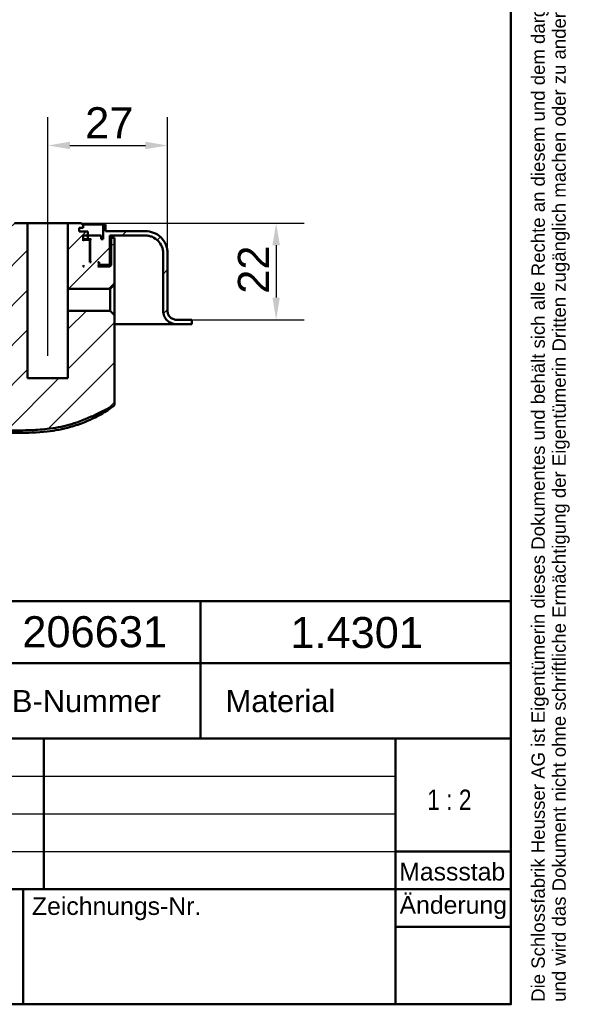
# Model space of a CAD drawing. Header units: millimetres. Extents: x 20 to 833, y 20 to 574.
# Tile 12 of 20: x 709 to 833, y 20 to 242. Entities that reach past the tile are written whole.
import ezdxf
from ezdxf.enums import TextEntityAlignment as Align

# ---------------------------------------------------------------- set-up
doc = ezdxf.new("R2010")
doc.units = ezdxf.units.MM
doc.header["$LTSCALE"] = 2
for name, color, linetype, lineweight in [('Bemaßungen(DIN)', 7, 'Continuous', 25), ('Mittellinie(DIN)', 7, 'Continuous', 25), ('Sichtbare Kanten(DIN)', 7, 'Continuous', 50), ('Skizziergeometrie(DIN)', 7, 'Continuous', 50), ('Skizzierlinie(DIN)', 7, 'Continuous', 25), ('Symbole(DIN)', 7, 'Continuous', 25)]:
    doc.layers.add(name, color=color, linetype=linetype, lineweight=lineweight)
doc.layers.add('Schraffur', color=179, linetype='Continuous', lineweight=9, true_color=0x1e1e47)
doc.styles.add('Aktuell-DIN', font='arial.ttf')
doc.styles.add('STANDARD-DIN~0', font='arial.ttf')
doc.styles.add('Textstil10', font='arial.ttf')
doc.styles.add('Textstil41', font='arial.ttf', dxfattribs={"width": 0.8})
doc.styles.add('Textstil83', font='arial.ttf', dxfattribs={"width": 0.8})
doc.dimstyles.new('CAD-LAN', dxfattribs={"dimscale": 2, "dimtxt": 3.5, "dimasz": 2.5, "dimexe": 3.175, "dimexo": 0, "dimgap": 0.8, "dimtad": 1, "dimrnd": 1e-08, "dimtxsty": 'STANDARD-DIN~0', "dimcen": 0.09, "dimdle": 10, "dimclrd": 250, "dimclre": 250, "dimclrt": 250, "dimadec": 0, "dimazin": 2, "dimtfac": 1, "dimtmove": 0, "dimatfit": 3, "dimfxl": 1, "dimtolj": 1, "dimtzin": 0, "dimlwd": 25, "dimlwe": 25, "dimarcsym": 0})

# ---------------------------------------------------------------- blocks, each defined once
blk = doc.blocks.new('Ränder Standardrahmen')
at = {"layer": 'Skizziergeometrie(DIN)', "flags": 128}
blk.add_lwpolyline([(10, 10), (10, 287), (410, 287), (410, 10), (10, 10)], dxfattribs=at)
blk = doc.blocks.new('Schriftfelder Heusser')
at = {"layer": 'Skizziergeometrie(DIN)'}
for p, q in [((101, 236.92), (291, 236.92)), ((256, 229.92), (256, 236.92)), ((291, 236.92), (291, 229.92)), ((101, 229.92), (291, 229.92)), ((256, 229.92), (256, 221.42)), ((291, 229.92), (291, 191.42)), ((101, 221.42), (291, 221.42)), ((238.35, 221.42), (238.35, 204.42)), ((278, 221.42), (278, 191.42)), ((278, 208.67), (291, 208.67)), ((101, 204.42), (291, 204.42)), ((236, 204.42), (236, 191.42)), ((278, 200.17), (291, 200.17)), ((291, 191.42), (101, 191.42))]:
    blk.add_line(p, q, dxfattribs=at)
at = {"layer": 'Skizzierlinie(DIN)'}
for p, q in [((162.35, 217.17), (278, 217.17)), ((162.35, 212.92), (278, 212.92)), ((162.35, 208.67), (278, 208.67))]:
    blk.add_line(p, q, dxfattribs=at)
at = {"layer": 'Symbole(DIN)', "color": 7, "insert": (293.33, 191.7), "char_height": 1.5, "width": 182.3003, "attachment_point": 1, "rotation": 90, "line_spacing_factor": 0.944221, "style": 'Aktuell-DIN'}
blk.add_mtext('\\fArial|b0|i0;\\H1.5000;Die Schlossfabrik Heusser AG ist Eigentümerin dieses Dokumentes und behält sich alle Rechte an diesem und dem dargestellten Gegenstand vor. Der Empfänger anerkennt diese Rechte\\Pund wird das Dokument nicht ohne schriftliche Ermächtigung der Eigentümerin Dritten zugänglich machen oder zu anderen Zwecken verwenden, zu dem es ihm übergeben worden ist.\\P ', dxfattribs=at)
at = {"layer": 'Symbole(DIN)', "color": 179, "true_color": 0x262659, "style": 'Aktuell-DIN'}
for s, insert, char_height, attachment_point in [('B-Nummer', (234.74, 225.62), 2.489, 4), ('Material', (265.02, 225.62), 2.489, 5), ('\\fArial|b0|i0;\\H2.0000;Massstab', (284.39, 206.37), 2, 5), ('\\fArial|b0|i0;Zeichnungs-Nr.', (237, 203.5), 2, 1)]:
    blk.add_mtext(s, dxfattribs=dict(at, insert=insert, char_height=char_height, attachment_point=attachment_point))
at = {"layer": 'Symbole(DIN)', "color": 179, "true_color": 0x262659, "insert": (284.51, 202.33), "char_height": 2, "width": 12.1143, "attachment_point": 5, "style": 'Aktuell-DIN'}
blk.add_mtext('\\fArial|b0|i0;Änderung', dxfattribs=at)
at = {"layer": 'Symbole(DIN)', "color": 179, "true_color": 0x262659, "style": 'Textstil10'}
blk.add_attdef('ERSTELLUNGSDATUM_001', (217.23, 218.29), '', height=2, dxfattribs=at)
at = {"layer": 'Symbole(DIN)', "color": 179, "true_color": 0x262659}
for tag, height, style, p in [('AUTOR', 2.49, 'Aktuell-DIN', (240.03, 219.26)), ('KONTROLLDATUM', 2, 'Textstil10', (217.42, 215.04)), ('KONTROLLIERT_VON', 2, 'Textstil10', (239.98, 215.05))]:
    blk.add_attdef(tag, text='', height=height, dxfattribs=dict(at, style=style)).set_placement(p, align=Align.MIDDLE_LEFT)
at = {"layer": 'Symbole(DIN)', "color": 7, "style": 'Textstil83', "width": 0.8}
blk.add_attdef('Anfänglicher_Ansichtsmaßstab_001', (281.57, 213.34), '', height=2.3, dxfattribs=at)
at = {"layer": 'Symbole(DIN)', "color": 179, "true_color": 0x262659, "style": 'Textstil10'}
blk.add_attdef('PROJEKT', text='', height=2, dxfattribs=at).set_placement((217.77, 209.72), align=Align.BOTTOM_LEFT)
at = {"layer": 'Symbole(DIN)', "color": 7, "style": 'Textstil41', "width": 0.8}
blk.add_attdef('STATUS', text='', height=5, dxfattribs=at).set_placement((284.53, 195.86), align=Align.MIDDLE_CENTER)
blk = doc.blocks.new('*D24')
at = {"layer": 'Bemaßungen(DIN)', "color": 250, "linetype": 'Continuous', "lineweight": 25, "true_color": 0x3f3f3f, "transparency": 16777216}
for p, q in [((715.57, 201.29), (715.57, 220.17)), ((742.57, 189.49), (742.57, 220.17)), ((720.57, 213.82), (737.57, 213.82))]:
    blk.add_line(p, q, dxfattribs=at)
at = {"layer": 'Bemaßungen(DIN)', "color": 250, "linetype": 'Continuous', "true_color": 0x3f3f3f, "transparency": 16777216}
for points in [[(720.57, 214.66), (720.57, 212.99), (715.57, 213.82)], [(737.57, 214.66), (737.57, 212.99), (742.57, 213.82)]]:
    blk.add_solid(points, dxfattribs=at)
at = {"layer": 'Defpoints', "color": 0, "linetype": 'Continuous', "transparency": 16777216}
for p in [(742.57, 213.82), (715.57, 201.29), (742.57, 189.49)]:
    blk.add_point(p, dxfattribs=at)
at = {"layer": 'Bemaßungen(DIN)', "color": 250, "linetype": 'Continuous', "lineweight": 25, "true_color": 0x3f3f3f, "transparency": 16777216, "insert": (724, 222.45), "char_height": 7, "attachment_point": 1, "style": 'STANDARD-DIN~0'}
blk.add_mtext('\\A1;27', dxfattribs=at)
blk = doc.blocks.new('*D25')
at = {"layer": 'Bemaßungen(DIN)', "color": 250, "linetype": 'Continuous', "lineweight": 25, "true_color": 0x3f3f3f, "transparency": 16777216}
for p, q in [((723.07, 196.29), (773.42, 196.29)), ((767.07, 191.29), (767.07, 179.49)), ((747.07, 174.49), (773.42, 174.49))]:
    blk.add_line(p, q, dxfattribs=at)
at = {"layer": 'Bemaßungen(DIN)', "color": 250, "linetype": 'Continuous', "true_color": 0x3f3f3f, "transparency": 16777216}
for points in [[(766.24, 191.29), (767.91, 191.29), (767.07, 196.29)], [(766.24, 179.49), (767.91, 179.49), (767.07, 174.49)]]:
    blk.add_solid(points, dxfattribs=at)
at = {"layer": 'Defpoints', "color": 0, "linetype": 'Continuous', "transparency": 16777216}
for p in [(723.07, 196.29), (747.07, 174.49), (767.07, 174.49)]:
    blk.add_point(p, dxfattribs=at)
at = {"layer": 'Bemaßungen(DIN)', "color": 250, "linetype": 'Continuous', "lineweight": 25, "true_color": 0x3f3f3f, "transparency": 16777216, "insert": (758.44, 180.36), "char_height": 7, "attachment_point": 1, "rotation": 90, "style": 'STANDARD-DIN~0'}
blk.add_mtext('\\A1;22', dxfattribs=at)

msp = doc.modelspace()

# ---------------------------------------------------------------- hatches: boundary and pattern name
at = {"layer": 'Schraffur'}
h = msp.add_hatch(dxfattribs=at)
h.set_pattern_fill('ANSI31', color=256, scale=50.8, style=0)
h.set_pattern_definition([(45, (0, 0), (-4.49013, 4.49013), [])])
edge = h.paths.add_edge_path()
edge.add_line((741.572, 189.495), (741.572, 176.495))
edge.add_spline(control_points=[(741.572, 176.495), (741.572, 176.286), (741.593, 176.078), (741.678, 175.676), (741.739, 175.483), (741.978, 174.936), (742.206, 174.608), (742.766, 174.068), (743.091, 173.857), (743.805, 173.568), (744.185, 173.495), (744.572, 173.495)], knot_values=[-0.4735831, -0.4735831, -0.4735831, -0.4735831, -0.4108832, -0.4108832, -0.3500812, -0.3500812, -0.2314327, -0.2314327, -0.1160757, -0.1160757, -0.0000071, -0.0000071, -0.0000071, -0.0000071], degree=3, periodic=0)
edge.add_line((744.572, 173.495), (748.072, 173.495))
edge.add_line((748.072, 173.495), (748.072, 174.465))
edge.add_line((748.072, 174.465), (747.072, 174.465))
edge.add_line((747.072, 174.465), (747.072, 174.495))
edge.add_line((747.072, 174.495), (744.572, 174.495))
edge.add_spline(control_points=[(744.572, 174.495), (744.433, 174.495), (744.294, 174.509), (744.026, 174.565), (743.898, 174.606), (743.533, 174.765), (743.315, 174.917), (742.955, 175.291), (742.814, 175.507), (742.621, 175.983), (742.572, 176.237), (742.572, 176.495)], knot_values=[-0.3157143, -0.3157143, -0.3157143, -0.3157143, -0.2739221, -0.2739221, -0.2333875, -0.2333875, -0.1542884, -0.1542884, -0.0773838, -0.0773838, 0, 0, 0, 0], degree=3, periodic=0)
edge.add_line((742.572, 176.495), (742.572, 189.495))
edge.add_spline(control_points=[(742.572, 189.495), (742.572, 189.842), (742.536, 190.189), (742.396, 190.859), (742.293, 191.18), (741.895, 192.093), (741.515, 192.638), (740.582, 193.538), (740.04, 193.891), (738.851, 194.373), (738.217, 194.495), (737.572, 194.495)], knot_values=[-0.7893052, -0.7893052, -0.7893052, -0.7893052, -0.6848053, -0.6848053, -0.5834686, -0.5834686, -0.3857211, -0.3857211, -0.1934595, -0.1934595, 0, 0, 0, 0], degree=3, periodic=0)
edge.add_line((737.572, 194.495), (728.572, 194.495))
edge.add_line((728.572, 194.495), (728.572, 195.995))
edge.add_line((728.572, 195.995), (728.072, 195.995))
edge.add_line((728.072, 195.995), (728.072, 192.695))
edge.add_line((728.072, 192.695), (727.572, 192.695))
edge.add_line((727.572, 192.695), (727.572, 193.495))
edge.add_line((727.572, 193.495), (724.589, 193.495))
edge.add_line((724.589, 193.495), (724.589, 194.395))
edge.add_line((724.589, 194.395), (722.672, 194.395))
edge.add_line((722.672, 194.395), (722.672, 195.195))
edge.add_line((722.672, 195.195), (723.572, 195.195))
edge.add_line((723.572, 195.195), (723.572, 195.795))
edge.add_line((723.572, 195.795), (723.072, 196.295))
edge.add_line((723.072, 196.295), (720.122, 196.295))
edge.add_line((720.122, 196.295), (720.122, 181.453))
edge.add_line((720.122, 181.453), (729.63, 181.453))
edge.add_line((729.63, 181.453), (730.615, 182.438))
edge.add_line((730.615, 182.438), (730.615, 190.495))
edge.add_line((730.615, 190.495), (730.615, 192.995))
edge.add_line((730.615, 192.995), (729.872, 192.995))
edge.add_line((729.872, 192.995), (729.872, 186.795))
edge.add_line((729.872, 186.795), (729.572, 186.495))
edge.add_line((729.572, 186.495), (726.872, 186.495))
edge.add_line((726.872, 186.495), (727.072, 186.695))
edge.add_line((727.072, 186.695), (727.072, 187.295))
edge.add_line((727.072, 187.295), (726.872, 187.495))
edge.add_line((726.872, 187.495), (727.172, 187.495))
edge.add_line((727.172, 187.495), (727.172, 186.995))
edge.add_line((727.172, 186.995), (727.272, 186.895))
edge.add_line((727.272, 186.895), (729.372, 186.895))
edge.add_line((729.372, 186.895), (729.572, 187.095))
edge.add_line((729.572, 187.095), (729.572, 193.495))
edge.add_line((729.572, 193.495), (737.572, 193.495))
edge.add_spline(control_points=[(737.572, 193.495), (737.85, 193.495), (738.127, 193.466), (738.663, 193.353), (738.921, 193.271), (739.65, 192.953), (740.087, 192.649), (740.807, 191.902), (741.089, 191.469), (741.474, 190.518), (741.572, 190.011), (741.572, 189.495)], knot_values=[-0.6314442, -0.6314442, -0.6314442, -0.6314442, -0.5478443, -0.5478443, -0.4667749, -0.4667749, -0.3085769, -0.3085769, -0.1547676, -0.1547676, 0, 0, 0, 0], degree=3, periodic=0)
h.paths.add_polyline_path([(725.072, 187.495), (725.072, 192.295), (724.872, 192.495), (723.772, 192.495), (723.572, 192.295), (723.572, 193.495), (724.572, 193.495), (724.572, 192.695), (725.322, 192.695), (725.122, 192.495), (725.122, 187.695), (725.322, 187.495)], flags=0)
h.paths.add_polyline_path([(723.772, 186.495), (723.572, 186.495), (723.572, 186.695)], flags=0)
edge = h.paths.add_edge_path()
edge.add_line((534.072, 174.495), (534.072, 173.495))
edge.add_line((534.072, 173.495), (548.572, 173.495))
edge.add_spline(control_points=[(548.572, 173.495), (548.781, 173.495), (548.988, 173.516), (549.39, 173.601), (549.583, 173.662), (550.131, 173.901), (550.458, 174.129), (550.998, 174.689), (551.21, 175.014), (551.499, 175.727), (551.572, 176.108), (551.572, 176.495)], knot_values=[-0.4735814, -0.4735814, -0.4735814, -0.4735814, -0.4108832, -0.4108832, -0.3500812, -0.3500812, -0.2314327, -0.2314327, -0.1160757, -0.1160757, 0, 0, 0, 0], degree=3, periodic=0)
edge.add_line((551.572, 176.495), (551.572, 211.495))
edge.add_spline(control_points=[(551.572, 211.495), (551.572, 211.773), (551.6, 212.05), (551.713, 212.586), (551.795, 212.843), (552.113, 213.573), (552.417, 214.01), (553.164, 214.73), (553.597, 215.012), (554.549, 215.397), (555.056, 215.495), (555.572, 215.495)], knot_values=[-0.6314442, -0.6314442, -0.6314442, -0.6314442, -0.5478443, -0.5478443, -0.4667749, -0.4667749, -0.3085769, -0.3085769, -0.1547676, -0.1547676, 0, 0, 0, 0], degree=3, periodic=0)
edge.add_line((555.572, 215.495), (673.974, 215.495))
edge.add_spline(control_points=[(673.974, 215.495), (674.462, 215.495), (674.943, 215.407), (675.837, 215.066), (676.244, 214.822), (676.986, 214.176), (677.306, 213.768), (677.773, 212.852), (677.914, 212.356), (677.959, 211.843)], knot_values=[-0.5965767, -0.5965767, -0.5965767, -0.5965767, -0.4502726, -0.4502726, -0.3087981, -0.3087981, -0.1544759, -0.1544759, 0, 0, 0, 0], degree=3, periodic=0)
edge.add_line((677.959, 211.843), (679.165, 198.059))
edge.add_spline(control_points=[(679.165, 198.059), (679.218, 197.452), (679.38, 196.863), (679.902, 195.786), (680.25, 195.306), (681.135, 194.452), (681.678, 194.098), (682.869, 193.617), (683.503, 193.495), (684.146, 193.495)], knot_values=[-0.7457209, -0.7457209, -0.7457209, -0.7457209, -0.5628408, -0.5628408, -0.3859976, -0.3859976, -0.1930948, -0.1930948, 0, 0, 0, 0], degree=3, periodic=0)
edge.add_line((684.146, 193.495), (701.572, 193.495))
edge.add_line((701.572, 193.495), (701.572, 187.095))
edge.add_line((701.572, 187.095), (701.772, 186.895))
edge.add_line((701.772, 186.895), (703.872, 186.895))
edge.add_line((703.872, 186.895), (703.972, 186.995))
edge.add_line((703.972, 186.995), (703.972, 187.495))
edge.add_line((703.972, 187.495), (704.272, 187.495))
edge.add_line((704.272, 187.495), (704.072, 187.295))
edge.add_line((704.072, 187.295), (704.072, 186.695))
edge.add_line((704.072, 186.695), (704.272, 186.495))
edge.add_line((704.272, 186.495), (701.572, 186.495))
edge.add_line((701.572, 186.495), (701.272, 186.795))
edge.add_line((701.272, 186.795), (701.272, 192.995))
edge.add_line((701.272, 192.995), (700.428, 192.995))
edge.add_line((700.428, 192.995), (700.428, 190.495))
edge.add_line((700.428, 190.495), (700.428, 165.078))
edge.add_spline(control_points=[(700.428, 165.078), (700.428, 160.632), (700.428, 157.074), (696.901, 153.944), (692.874, 153.926), (687.841, 153.904)], knot_values=[0, 0, 0, 0, 0, 0, 1, 1, 1, 1, 1, 1], degree=5, periodic=0)
edge.add_spline(control_points=[(687.841, 153.904), (651.644, 153.746), (615.448, 153.604), (579.251, 153.732)], knot_values=[0.0000183, 0.0000183, 0.0000183, 0.0000183, 10.8591286, 10.8591286, 10.8591286, 10.8591286], degree=3, periodic=0)
edge.add_spline(control_points=[(579.251, 153.732), (572.715, 153.756), (566.754, 153.784), (560.562, 159.461), (560.535, 165.941), (560.501, 174.032)], knot_values=[0, 0, 0, 0, 0, 0, 1, 1, 1, 1, 1, 1], degree=5, periodic=0)
edge.add_spline(control_points=[(560.501, 174.032), (560.47, 181.329), (560.454, 185.217), (560.452, 188.581)], knot_values=[0, 0, 0, 0, 1.0033721, 1.0033721, 1.0033721, 1.0033721], weights=[1.044297, 1.00552, 1.0006869, 1.0000845], degree=3, periodic=0)
edge.add_spline(control_points=[(560.452, 188.581), (560.452, 189.147), (560.452, 189.654), (560.139, 189.995), (559.617, 189.995), (559.041, 189.995)], knot_values=[0, 0, 0, 0, 0, 0, 1, 1, 1, 1, 1, 1], degree=5, periodic=0)
edge.add_line((559.041, 189.995), (557.452, 189.995))
edge.add_spline(control_points=[(557.452, 189.995), (557.347, 189.995), (557.238, 189.995), (557.105, 189.957), (557.068, 189.941), (557.002, 189.895), (556.976, 189.868), (556.929, 189.793), (556.913, 189.745), (556.886, 189.613), (556.886, 189.52), (556.886, 189.429)], knot_values=[-0.0997525, -0.0997525, -0.0997525, -0.0997525, -0.0687231, -0.0687231, -0.0556331, -0.0556331, -0.0432165, -0.0432165, -0.0273736, -0.0273736, -0.0000528, -0.0000528, -0.0000528, -0.0000528], degree=3, periodic=0)
edge.add_spline(control_points=[(556.886, 189.429), (556.886, 187.503), (556.882, 185.665), (556.876, 183.728), (556.871, 181.788), (556.863, 179.79), (556.855, 177.86), (556.849, 176.575), (556.844, 175.289), (556.838, 174.004)], knot_values=[0, 0, 0, 0, 0.4100205, 0.4100205, 0.4100205, 0.82096, 0.82096, 0.82096, 1.0946134, 1.0946134, 1.0946134, 1.0946134], degree=3, periodic=0)
edge.add_spline(control_points=[(556.838, 174.004), (556.833, 172.867), (556.827, 171.729), (556.855, 170.514), (556.883, 169.3), (556.945, 168.234), (557.033, 167.315), (557.207, 165.478), (557.49, 163.983), (557.894, 162.573), (559.507, 156.937), (563.13, 153.054), (568.421, 151.29), (569.744, 150.849), (571.149, 150.535), (572.876, 150.333), (573.74, 150.233), (574.742, 150.157), (575.884, 150.117), (577.026, 150.076), (578.097, 150.073), (579.166, 150.069)], knot_values=[0, 0, 0, 0, 0.2406476, 0.2406476, 0.2406476, 0.4812952, 0.4812952, 0.4812952, 0.9625904, 0.9625904, 0.9625904, 2.8877711, 2.8877711, 2.8877711, 3.3690663, 3.3690663, 3.3690663, 3.6097139, 3.6097139, 3.6097139, 3.8503615, 3.8503615, 3.8503615, 3.8503615], degree=3, periodic=0)
edge.add_line((579.166, 150.069), (706.64, 149.522))
edge.add_spline(control_points=[(706.64, 149.522), (708.106, 149.516), (709.573, 149.508), (711.133, 149.552), (712.692, 149.596), (714.074, 149.686), (715.428, 149.841)], knot_values=[0, 0, 0, 0, 0.4403832, 0.4403832, 0.4403832, 0.8807664, 0.8807664, 0.8807664, 0.8807664], degree=3, periodic=0)
edge.add_spline(control_points=[(715.428, 149.841), (717.208, 150.045), (718.819, 150.35), (720.332, 150.77)], knot_values=[0, 0, 0, 0, 0.5001725, 0.5001725, 0.5001725, 0.5001725], degree=3, periodic=0)
edge.add_spline(control_points=[(720.332, 150.77), (721.867, 151.196), (723.548, 151.812), (725.374, 152.616)], knot_values=[0, 0, 0, 0, 0.5374565, 0.5374565, 0.5374565, 0.5374565], degree=3, periodic=0)
edge.add_spline(control_points=[(725.374, 152.616), (725.837, 152.82), (726.172, 152.974), (726.575, 153.17), (726.978, 153.366), (727.372, 153.568), (727.766, 153.771), (727.864, 153.822), (727.962, 153.872), (728.061, 153.923), (728.356, 154.076), (728.651, 154.228), (728.949, 154.375), (728.998, 154.4), (729.048, 154.424), (729.098, 154.449), (729.147, 154.473), (729.197, 154.497), (729.247, 154.521), (729.496, 154.641), (729.748, 154.757), (730.005, 154.864), (730.056, 154.886), (730.108, 154.906), (730.157, 154.926)], knot_values=[0, 0, 0, 0, 0.1300988, 0.1300988, 0.1300988, 0.2601975, 0.2601975, 0.2601975, 0.2927222, 0.2927222, 0.2927222, 0.3902963, 0.3902963, 0.3902963, 0.4065586, 0.4065586, 0.4065586, 0.422821, 0.422821, 0.422821, 0.5041327, 0.5041327, 0.5041327, 0.5203951, 0.5203951, 0.5203951, 0.5203951], degree=3, periodic=0)
edge.add_spline(control_points=[(730.157, 154.926), (730.25, 154.963), (730.341, 154.997), (730.457, 155.073), (730.494, 155.104), (730.556, 155.184), (730.576, 155.231), (730.615, 155.374), (730.615, 155.478), (730.615, 155.582)], knot_values=[-0.0935252, -0.0935252, -0.0935252, -0.0935252, -0.0642653, -0.0642653, -0.0483657, -0.0483657, -0.0312512, -0.0312512, 0, 0, 0, 0], degree=3, periodic=0)
edge.add_line((730.615, 155.582), (730.615, 175.552))
edge.add_line((730.615, 175.552), (729.63, 176.536))
edge.add_line((729.63, 176.536), (720.122, 176.536))
edge.add_line((720.122, 176.536), (720.122, 161.295))
edge.add_line((720.122, 161.295), (711.022, 161.295))
edge.add_line((711.022, 161.295), (711.022, 196.295))
edge.add_line((711.022, 196.295), (708.072, 196.295))
edge.add_line((708.072, 196.295), (707.572, 195.795))
edge.add_line((707.572, 195.795), (707.572, 195.195))
edge.add_line((707.572, 195.195), (708.472, 195.195))
edge.add_line((708.472, 195.195), (708.472, 193.495))
edge.add_line((708.472, 193.495), (707.572, 193.495))
edge.add_line((707.572, 193.495), (707.572, 192.295))
edge.add_line((707.572, 192.295), (707.372, 192.495))
edge.add_line((707.372, 192.495), (706.272, 192.495))
edge.add_line((706.272, 192.495), (706.072, 192.295))
edge.add_line((706.072, 192.295), (706.072, 187.495))
edge.add_line((706.072, 187.495), (705.822, 187.495))
edge.add_line((705.822, 187.495), (706.022, 187.695))
edge.add_line((706.022, 187.695), (706.022, 192.495))
edge.add_line((706.022, 192.495), (705.822, 192.695))
edge.add_line((705.822, 192.695), (706.572, 192.695))
edge.add_line((706.572, 192.695), (706.572, 193.495))
edge.add_line((706.572, 193.495), (703.572, 193.495))
edge.add_line((703.572, 193.495), (703.572, 192.695))
edge.add_line((703.572, 192.695), (703.072, 192.695))
edge.add_line((703.072, 192.695), (703.072, 195.995))
edge.add_line((703.072, 195.995), (702.572, 195.995))
edge.add_line((702.572, 195.995), (702.572, 194.495))
edge.add_line((702.572, 194.495), (683.943, 194.495))
edge.add_spline(control_points=[(683.943, 194.495), (683.454, 194.495), (682.972, 194.583), (682.075, 194.925), (681.667, 195.171), (680.925, 195.819), (680.606, 196.228), (680.141, 197.144), (680.001, 197.641), (679.957, 198.154)], knot_values=[-0.5973968, -0.5973968, -0.5973968, -0.5973968, -0.4506663, -0.4506663, -0.3087924, -0.3087924, -0.1544816, -0.1544816, 0, 0, 0, 0], degree=3, periodic=0)
edge.add_line((679.957, 198.154), (678.781, 211.92))
edge.add_spline(control_points=[(678.781, 211.92), (678.729, 212.529), (678.568, 213.12), (678.045, 214.201), (677.696, 214.682), (676.81, 215.537), (676.267, 215.891), (675.076, 216.372), (674.442, 216.495), (673.799, 216.495)], knot_values=[-0.7467461, -0.7467461, -0.7467461, -0.7467461, -0.5633329, -0.5633329, -0.3859905, -0.3859905, -0.193102, -0.193102, 0, 0, 0, 0], degree=3, periodic=0)
edge.add_line((673.799, 216.495), (555.572, 216.495))
edge.add_spline(control_points=[(555.572, 216.495), (555.224, 216.495), (554.878, 216.459), (554.208, 216.318), (553.886, 216.215), (552.974, 215.818), (552.428, 215.438), (551.528, 214.504), (551.176, 213.963), (550.694, 212.774), (550.572, 212.139), (550.572, 211.495)], knot_values=[-0.7893052, -0.7893052, -0.7893052, -0.7893052, -0.6848053, -0.6848053, -0.5834686, -0.5834686, -0.3857211, -0.3857211, -0.1934595, -0.1934595, 0, 0, 0, 0], degree=3, periodic=0)
edge.add_line((550.572, 211.495), (550.572, 176.495))
edge.add_spline(control_points=[(550.572, 176.495), (550.572, 176.355), (550.558, 176.217), (550.501, 175.949), (550.46, 175.82), (550.301, 175.455), (550.149, 175.237), (549.776, 174.877), (549.559, 174.736), (549.084, 174.543), (548.83, 174.495), (548.572, 174.495)], knot_values=[-0.3157221, -0.3157221, -0.3157221, -0.3157221, -0.2739221, -0.2739221, -0.2333875, -0.2333875, -0.1542884, -0.1542884, -0.0773838, -0.0773838, -0.000002, -0.000002, -0.000002, -0.000002], degree=3, periodic=0)
edge.add_line((548.572, 174.495), (534.072, 174.495))
h.paths.add_polyline_path([(707.572, 186.495), (707.372, 186.495), (707.572, 186.695)], flags=0)

# ---------------------------------------------------------------- linework, layer by layer
at = {"layer": 'Mittellinie(DIN)', "linetype": 'Continuous'}
msp.add_line((715.572, 166.374), (715.572, 201.295), dxfattribs=at)
at = {"layer": 'Sichtbare Kanten(DIN)'}
for p, q in [((711.022, 196.295), (708.072, 196.295)), ((711.022, 161.295), (711.022, 196.295)), ((720.122, 196.295), (711.022, 196.295)), ((723.072, 196.295), (720.122, 196.295)), ((720.122, 196.295), (720.122, 181.453)), ((723.572, 195.795), (723.072, 196.295)), ((723.372, 195.995), (728.072, 195.995)), ((723.572, 195.195), (723.572, 195.795)), ((728.572, 195.995), (728.072, 195.995)), ((728.072, 195.995), (728.072, 192.695)), ((728.572, 194.495), (728.572, 195.995)), ((722.672, 194.395), (722.672, 195.195)), ((722.672, 195.195), (723.572, 195.195)), ((724.589, 194.395), (722.672, 194.395)), ((723.572, 192.295), (723.572, 193.495)), ((723.572, 193.495), (724.572, 193.495)), ((724.572, 193.495), (724.572, 192.695)), ((724.589, 193.495), (724.589, 194.395)), ((727.572, 193.495), (724.589, 193.495)), ((727.572, 192.695), (727.572, 193.495)), ((737.572, 194.495), (728.572, 194.495)), ((729.572, 187.095), (729.572, 193.495)), ((729.572, 193.495), (737.572, 193.495)), ((724.572, 192.695), (723.572, 192.695)), ((723.772, 192.495), (723.572, 192.295)), ((723.772, 192.495), (723.572, 192.495)), ((724.872, 192.495), (723.772, 192.495)), ((724.572, 192.695), (725.322, 192.695)), ((725.072, 192.295), (724.872, 192.495)), ((724.872, 192.495), (725.122, 192.495)), ((725.072, 187.495), (725.072, 192.295)), ((725.322, 192.695), (725.122, 192.495)), ((725.122, 192.495), (725.122, 187.695)), ((728.072, 192.695), (727.572, 192.695)), ((729.872, 192.995), (729.572, 192.995)), ((730.615, 192.995), (729.872, 192.995)), ((729.872, 192.995), (729.872, 186.795)), ((730.615, 190.495), (730.615, 192.995)), ((730.615, 182.438), (730.615, 190.495)), ((730.615, 190.495), (730.615, 182.438)), ((741.572, 189.495), (741.572, 176.495)), ((742.572, 176.495), (742.572, 189.495)), ((742.572, 189.495), (742.572, 189.495)), ((742.572, 176.495), (742.572, 189.495)), ((723.572, 186.495), (723.572, 186.695)), ((723.572, 186.695), (723.772, 186.495)), ((725.122, 187.695), (725.072, 187.695)), ((725.322, 187.495), (725.072, 187.495)), ((725.122, 187.695), (725.322, 187.495)), ((727.072, 187.295), (726.872, 187.495)), ((726.872, 187.495), (727.172, 187.495)), ((726.872, 186.495), (727.072, 186.695)), ((727.072, 186.695), (727.072, 187.295)), ((727.172, 186.995), (727.072, 186.995)), ((727.072, 186.895), (727.272, 186.895)), ((729.872, 186.795), (727.072, 186.795)), ((727.172, 187.495), (727.172, 186.995)), ((727.172, 186.995), (727.272, 186.895)), ((727.272, 186.895), (729.372, 186.895)), ((729.372, 186.895), (729.572, 187.095)), ((729.872, 186.795), (729.572, 186.495)), ((723.772, 186.495), (723.572, 186.495)), ((729.572, 186.495), (726.872, 186.495)), ((729.63, 181.453), (730.615, 182.438)), ((720.122, 181.453), (729.63, 181.453)), ((720.122, 181.453), (720.122, 176.536)), ((729.63, 181.453), (729.63, 176.536)), ((729.63, 176.536), (720.122, 176.536)), ((720.122, 176.536), (720.122, 161.295)), ((730.615, 175.552), (729.63, 176.536)), ((730.615, 155.582), (730.615, 175.552)), ((730.615, 175.552), (730.615, 155.582)), ((730.615, 173.495), (744.572, 173.495)), ((747.072, 174.495), (744.572, 174.495)), ((744.572, 173.495), (748.072, 173.495)), ((747.072, 174.465), (747.072, 174.495)), ((747.072, 174.465), (747.072, 174.495)), ((748.072, 174.465), (747.072, 174.465)), ((748.072, 173.495), (748.072, 174.465)), ((748.072, 173.495), (748.072, 174.465)), ((720.122, 161.295), (711.022, 161.295))]:
    msp.add_line(p, q, dxfattribs=at)
for points, knots in [([(742.572, 189.495), (742.572, 189.842), (742.536, 190.189), (742.396, 190.859), (742.293, 191.18), (741.895, 192.093), (741.515, 192.638), (740.582, 193.538), (740.04, 193.891), (738.851, 194.373), (738.217, 194.495), (737.572, 194.495)], [-0.78930523, -0.78930523, -0.78930523, -0.78930523, -0.68480532, -0.68480532, -0.58346864, -0.58346864, -0.38572109, -0.38572109, -0.19345948, -0.19345948, 0, 0, 0, 0]), ([(737.572, 193.495), (737.85, 193.495), (738.127, 193.466), (738.663, 193.353), (738.921, 193.271), (739.65, 192.953), (740.087, 192.649), (740.807, 191.902), (741.089, 191.469), (741.474, 190.518), (741.572, 190.011), (741.572, 189.495)], [-0.63144419, -0.63144419, -0.63144419, -0.63144419, -0.54784426, -0.54784426, -0.46677491, -0.46677491, -0.30857687, -0.30857687, -0.15476758, -0.15476758, 0, 0, 0, 0]), ([(715.424, 149.279), (711.07, 148.782), (706.662, 148.96), (694.944, 149.011), (687.608, 149.042), (658.264, 149.168), (636.255, 149.262), (605.994, 149.392), (597.741, 149.427), (583.296, 149.49), (576.999, 148.889), (569.66, 150.318), (568.412, 150.672), (565.221, 151.967), (563.337, 153.187), (560.587, 155.928), (559.556, 157.363), (557.954, 160.468), (557.375, 162.173), (556.53, 166.021), (556.353, 168.205), (556.204, 173.996), (556.293, 177.621), (556.312, 182.703), (556.316, 184.162), (556.322, 186.351), (556.324, 187.08), (556.324, 188.174), (556.322, 188.54), (556.327, 188.999), (556.328, 189.095), (556.335, 189.301), (556.34, 189.413), (556.363, 189.56), (556.372, 189.605), (556.408, 189.728), (556.442, 189.794), (556.529, 189.892), (556.581, 189.929), (556.689, 189.969), (556.737, 189.98), (556.821, 189.99), (556.854, 189.993), (556.909, 189.995), (556.928, 189.995), (556.969, 189.996), (556.991, 189.996), (557.012, 189.996)], [0, 0, 0, 0, 1.3147732, 1.3147732, 3.5156069, 3.5156069, 10.1181079, 10.1181079, 12.5940457, 12.5940457, 14.4517512, 14.4517512, 14.8372417, 14.8372417, 15.4848677, 15.4848677, 16.0022412, 16.0022412, 16.5333209, 16.5333209, 17.1842684, 17.1842684, 18.2712861, 18.2712861, 18.7090006, 18.7090006, 18.9277979, 18.9277979, 19.037268, 19.037268, 19.0659314, 19.0659314, 19.1002429, 19.1002429, 19.1167144, 19.1167144, 19.1500843, 19.1500843, 19.1808225, 19.1808225, 19.1996381, 19.1996381, 19.21058, 19.21058, 19.2165994, 19.2165994, 19.2229076, 19.2229076, 19.2229076, 19.2229076]), ([(730.615, 182.438), (730.615, 182.438), (730.615, 182.438), (730.615, 182.438), (730.613, 182.35), (730.608, 181.995), (730.604, 181.727), (730.598, 181.113), (730.594, 180.727), (730.589, 179.882), (730.587, 179.424), (730.587, 178.995), (730.587, 178.564), (730.589, 178.105), (730.594, 177.259), (730.598, 176.872), (730.605, 176.259), (730.608, 175.993), (730.613, 175.639), (730.615, 175.552), (730.615, 175.552), (730.615, 175.552), (730.615, 175.552)], [1.55009, 1.55009, 1.55009, 1.55009, 1.5501229, 1.5501229, 1.6796868, 1.6796868, 1.8092507, 1.8092507, 1.9380413, 1.9380413, 2.0668318, 2.0668318, 2.0668318, 2.1958916, 2.1958916, 2.3249514, 2.3249514, 2.4542456, 2.4542456, 2.5835399, 2.5835399, 2.5835728, 2.5835728, 2.5835728, 2.5835728]), ([(741.572, 176.495), (741.572, 176.286), (741.593, 176.078), (741.678, 175.676), (741.739, 175.483), (741.978, 174.936), (742.206, 174.608), (742.766, 174.068), (743.091, 173.857), (743.805, 173.568), (744.185, 173.495), (744.572, 173.495)], [-0.47358314, -0.47358314, -0.47358314, -0.47358314, -0.41088319, -0.41088319, -0.35008119, -0.35008119, -0.23143265, -0.23143265, -0.11607569, -0.11607569, -0.00000713, -0.00000713, -0.00000713, -0.00000713]), ([(744.572, 174.495), (744.433, 174.495), (744.294, 174.509), (744.026, 174.565), (743.898, 174.606), (743.533, 174.765), (743.315, 174.917), (742.955, 175.291), (742.814, 175.507), (742.621, 175.983), (742.572, 176.237), (742.572, 176.495)], [-0.31571434, -0.31571434, -0.31571434, -0.31571434, -0.27392213, -0.27392213, -0.23338746, -0.23338746, -0.15428844, -0.15428844, -0.07738379, -0.07738379, 0, 0, 0, 0]), ([(730.157, 154.926), (730.25, 154.963), (730.341, 154.997), (730.457, 155.073), (730.494, 155.104), (730.556, 155.184), (730.576, 155.231), (730.615, 155.374), (730.615, 155.478), (730.615, 155.582)], [-0.093525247, -0.093525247, -0.093525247, -0.093525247, -0.064265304, -0.064265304, -0.048365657, -0.048365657, -0.03125125, -0.03125125, 0, 0, 0, 0]), ([(730.452, 155.071), (730.451, 155.071), (730.448, 155.068), (730.438, 155.06), (730.419, 155.046), (730.371, 155.008), (730.335, 154.979), (730.098, 154.799), (729.843, 154.605), (729.028, 154.049), (728.506, 153.71), (727.391, 153.055), (726.821, 152.741), (725.507, 152.076), (724.739, 151.722), (722.891, 150.973), (721.785, 150.597), (718.954, 149.805), (717.192, 149.481), (715.424, 149.279)], [0.1270288, 0.1270288, 0.1270288, 0.1270288, 0.231747, 0.231747, 0.5607875, 0.5607875, 0.8078685, 0.8078685, 1.1211211, 1.1211211, 1.3900415, 1.3900415, 1.608894, 1.608894, 1.8669623, 1.8669623, 2.2153076, 2.2153076, 2.7492385, 2.7492385, 2.7492385, 2.7492385]), ([(725.374, 152.616), (725.837, 152.82), (726.172, 152.974), (726.575, 153.17), (726.978, 153.366), (727.372, 153.568), (727.766, 153.771), (727.864, 153.822), (727.962, 153.872), (728.061, 153.923), (728.356, 154.076), (728.651, 154.228), (728.949, 154.375), (728.998, 154.4), (729.048, 154.424), (729.098, 154.449), (729.147, 154.473), (729.197, 154.497), (729.247, 154.521), (729.496, 154.641), (729.748, 154.757), (730.005, 154.864), (730.056, 154.886), (730.108, 154.906), (730.157, 154.926)], [0, 0, 0, 0, 0.13009876, 0.13009876, 0.13009876, 0.26019753, 0.26019753, 0.26019753, 0.29272222, 0.29272222, 0.29272222, 0.39029629, 0.39029629, 0.39029629, 0.40655864, 0.40655864, 0.40655864, 0.42282098, 0.42282098, 0.42282098, 0.50413271, 0.50413271, 0.50413271, 0.52039505, 0.52039505, 0.52039505, 0.52039505]), ([(715.428, 149.841), (714.074, 149.686), (712.692, 149.596), (711.133, 149.552), (709.573, 149.508), (708.106, 149.516), (706.64, 149.522)], [0, 0, 0, 0, 0.44038321, 0.44038321, 0.44038321, 0.88076642, 0.88076642, 0.88076642, 0.88076642])]:
    msp.add_open_spline(points, degree=3, knots=knots, dxfattribs=at)
for points in [[(720.332, 150.77), (721.867, 151.196), (723.548, 151.812), (725.374, 152.616)], [(720.332, 150.77), (718.819, 150.35), (717.208, 150.045), (715.428, 149.841)]]:
    msp.add_open_spline(points, degree=3, dxfattribs=at)

# ---------------------------------------------------------------- block references
at = {"xscale": 2, "yscale": 2, "zscale": 2}
msp.add_blockref('Ränder Standardrahmen', (0, 0), dxfattribs=at)
ref = msp.add_blockref('Schriftfelder Heusser', (238, -362.833), dxfattribs=dict(xscale=2, yscale=2, zscale=2))
ref.add_attrib('Anfänglicher_Ansichtsmaßstab_001', '1 : 2', (801.136, 63.856), dxfattribs={"layer": 'Symbole(DIN)', "color": 7, "height": 4.6, "style": 'Textstil83', "width": 0.8})

# ---------------------------------------------------------------- texts
at = {"layer": 'Symbole(DIN)', "color": 7, "char_height": 7, "attachment_point": 1, "style": 'Aktuell-DIN'}
for s, insert, width in [('{\\fArial|b0|i0;\\H7.0000;206631}', (709.83, 107.58), 32.62043), ('{\\fArial|b0|i0;\\H7.0000;1.4301}', (770.274, 107.401), 29.89939)]:
    msp.add_mtext(s, dxfattribs=dict(at, insert=insert, width=width))

# ---------------------------------------------------------------- dimensions: what is measured, and where the dimension line sits
at = {"layer": 'Bemaßungen(DIN)', "color": 250, "linetype": 'Continuous', "lineweight": 25, "true_color": 0x3f3f3f}
for base, p1, p2, angle, override, picture, middle in [((742.572, 213.824), (715.572, 201.295), (742.572, 189.495), 180, {"dimgap": 0.8, "dimdec": 2, "dimtol": 0, "dimlim": 0, "dimtp": 0, "dimtm": 0, "dimtdec": 2, "dimtofl": 0, "dimatfit": 1}, '*D24', (729.072, 213.824)), ((767.072, 174.495), (723.072, 196.295), (747.072, 174.495), 90, {"dimgap": 0.8, "dimdec": 0, "dimtol": 0, "dimlim": 0, "dimtp": 0, "dimtm": 0, "dimtdec": 2, "dimtofl": 0, "dimatfit": 1}, '*D25', (767.072, 185.395))]:
    dim = msp.add_linear_dim(base=base, p1=p1, p2=p2, angle=angle, dimstyle='CAD-LAN', override=override, dxfattribs=at)
    dim.commit()
    dim.dimension.update_dxf_attribs({"geometry": picture, "text_midpoint": middle, "dimtype": 160})

doc.saveas('drawing.dxf')
